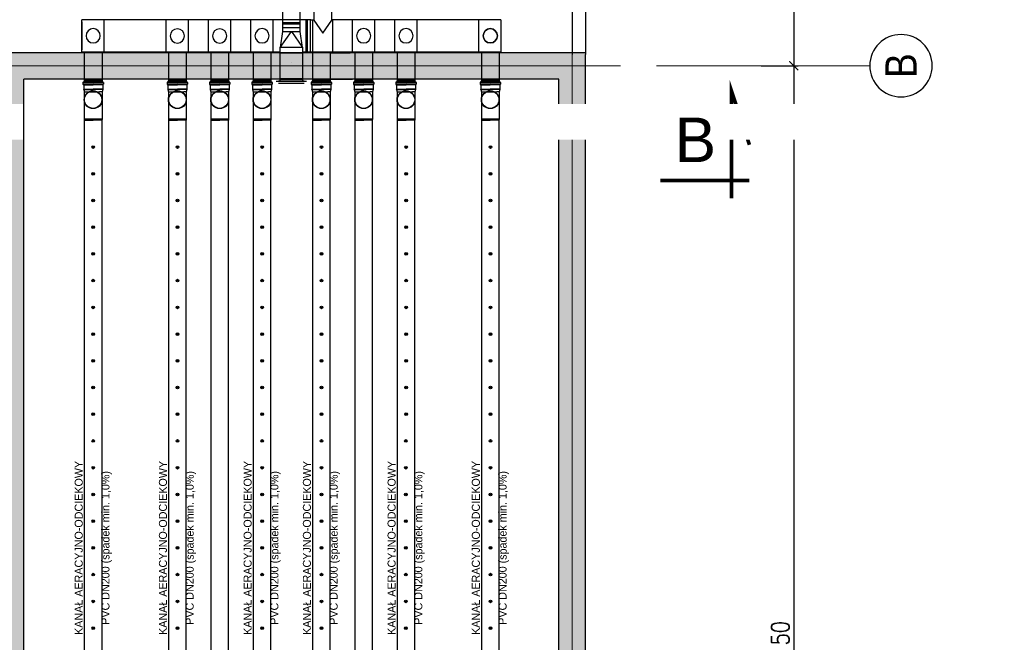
# Model space of a CAD drawing. Header units: millimetres. Extents: x -374129 to 1163271, y -112652 to 695637.
# Tile 146 of 256: x 64123 to 75168, y -40313 to -33324. Entities that reach past the tile are written whole.
import ezdxf
from ezdxf import colors
from ezdxf.entities.mleader import LeaderData, LeaderLine
from ezdxf.enums import TextEntityAlignment as Align
from ezdxf.math import Vec2, Vec3

# ---------------------------------------------------------------- set-up
doc = ezdxf.new("R2010")
doc.units = ezdxf.units.MM
doc.header["$PDMODE"] = 4
doc.linetypes.add('ACAD_ISO04W100', pattern=[30, 24, -3, 0, -3])
for name, color, linetype in [('KRT_fund', 3, 'Continuous'), ('KRT_kreskowanie', 252, 'Continuous'), ('KRT_opisy', 146, 'Continuous'), ('KRT_osie_budopis', 1, 'Continuous'), ('KRT_sciany', 2, 'Continuous'), ('KRT_technologia', 30, 'Continuous'), ('KRT_wymiary_100', 4, 'Continuous')]:
    doc.layers.add(name, color=color, linetype=linetype)
doc.layers.add('KRT_osie', color=55, linetype='ACAD_ISO04W100', lineweight=18)
doc.styles.add('biuro 1', font='arial.ttf')
doc.styles.add('opis_W', font='arial.ttf')
doc.styles.add('WYMIAR', font='romans.shx', dxfattribs={"width": 0.8})
doc.dimstyles.new('KRT_1-100', dxfattribs={"dimscale": 100, "dimtxt": 2, "dimasz": 1, "dimexe": 0.5, "dimexo": 0, "dimgap": 0.5, "dimtad": 1, "dimdec": 1, "dimrnd": 0.1, "dimzin": 9, "dimdsep": 46, "dimtxsty": 'WYMIAR', "dimblk": 'ARCHTICK', "dimcen": 0.09, "dimdle": 0.5, "dimclrd": 1, "dimclre": 252, "dimclrt": 256, "dimadec": 0, "dimazin": 0, "dimtfac": 1, "dimtdec": 1, "dimtmove": 0, "dimatfit": 3, "dimfxl": 1, "dimtolj": 1, "dimtzin": 0, "dimarcsym": 0})

# ---------------------------------------------------------------- blocks, each defined once
blk = doc.blocks.new('opis_osi')
at = {"linetype": 'Continuous'}
for start, end in [(90, 180), (0, 90), (180, 270), (270, 0)]:
    blk.add_arc((0, -37.5), 35, start, end, dxfattribs=at)
at = {"color": 0, "linetype": 'Continuous', "style": 'biuro 1', "width": 0.85}
blk.add_attdef('AA', text='', height=35, dxfattribs=at).set_placement((0.1, -37.5), align=Align.MIDDLE_CENTER)
blk = doc.blocks.new('_ArchTick')
at = {"color": 0, "linetype": 'ByBlock', "const_width": 0.15}
blk.add_lwpolyline([(-0.5, -0.5), (0.5, 0.5)], dxfattribs=at)
blk = doc.blocks.new('*D1052')
at = {"layer": 'Defpoints', "color": 0}
for p in [(72498, -30691), (72439, -33841), (72806, -33841)]:
    blk.add_point(p, dxfattribs=at)
at = {"layer": 'KRT_wymiary_100', "color": 252, "lineweight": -2}
for p, q in [((72498, -30691), (72856, -30691)), ((72439, -33841), (72856, -33841))]:
    blk.add_line(p, q, dxfattribs=at)
at = {"layer": 'KRT_wymiary_100', "color": 1, "lineweight": -2}
blk.add_line((72806, -30641), (72806, -33891), dxfattribs=at)
at = {"layer": 'KRT_wymiary_100', "color": 1, "lineweight": -2, "xscale": 100, "yscale": 100, "zscale": 100}
for p, rotation in [((72806, -30691), 90), ((72806, -33841), 270)]:
    blk.add_blockref('_ArchTick', p, dxfattribs=dict(at, rotation=rotation))
at = {"layer": 'KRT_wymiary_100', "insert": (72656, -32253), "char_height": 200, "attachment_point": 5, "rotation": 90, "style": 'WYMIAR'}
blk.add_mtext('\\A1;3150', dxfattribs=at)
blk = doc.blocks.new('*D1053')
at = {"layer": 'Defpoints', "color": 0}
for p in [(72439, -33841), (72341, -46991), (72806, -46991)]:
    blk.add_point(p, dxfattribs=at)
at = {"layer": 'KRT_wymiary_100', "color": 1, "lineweight": -2}
blk.add_line((72806, -33791), (72806, -47041), dxfattribs=at)
at = {"layer": 'KRT_wymiary_100', "color": 252, "lineweight": -2}
for p, q in [((72439, -33841), (72856, -33841)), ((72341, -46991), (72856, -46991))]:
    blk.add_line(p, q, dxfattribs=at)
at = {"layer": 'KRT_wymiary_100', "color": 1, "lineweight": -2, "xscale": 100, "yscale": 100, "zscale": 100}
for p, rotation in [((72806, -33841), 90), ((72806, -46991), 270)]:
    blk.add_blockref('_ArchTick', p, dxfattribs=dict(at, rotation=rotation))
at = {"layer": 'KRT_wymiary_100', "insert": (72656, -40416), "char_height": 200, "attachment_point": 5, "rotation": 90, "style": 'WYMIAR'}
blk.add_mtext('\\A1;13150', dxfattribs=at)
blk = doc.blocks.new('przek')
at = {"const_width": 0.4}
for points in [[(-2, 4), (0, 10), (0, -2)], [(8, 0), (-2, 0)]]:
    blk.add_lwpolyline(points, dxfattribs=at)
at = {"style": 'opis_W'}
blk.add_attdef('A', text='', height=5, dxfattribs=at).set_placement((4.06, 4.56), align=Align.MIDDLE)
blk = doc.blocks.new('IS_KAO_trójnik_200_góra')
at = {"layer": 'KRT_technologia', "linetype": 'Continuous', "transparency": 33554687}
for p, q in [((34869.7, 13524.6), (34868.6, 13524.3)), ((34868.6, 13524.3), (34868.6, 13514.6)), ((34897.3, 13524.6), (34869.7, 13524.6)), ((34869.7, 13504.6), (34869.7, 13524.6)), ((34900.6, 13524.6), (34897.3, 13524.6)), ((34903, 13525.2), (34900.6, 13524.6)), ((34900.6, 13524.6), (34900.6, 13507.4)), ((34903, 13525.2), (34901.4, 13524.8)), ((34903, 13525.1), (34903, 13514.6)), ((34903.1, 13525.3), (34903.1, 13525.5)), ((34903.1, 13525.3), (34903.1, 13514.6)), ((34903.3, 13525.5), (34903.2, 13525.5)), ((34903.3, 13525.3), (34903.3, 13514.6)), ((34903.4, 13525.3), (34903.4, 13525.5)), ((34903.4, 13525.1), (34903.4, 13514.6)), ((34908.3, 13525.2), (34903.5, 13525.2)), ((34908.3, 13525.2), (34908.3, 13514.6)), ((34908.5, 13525.2), (34908.5, 13514.6)), ((34908.8, 13525.7), (34908.8, 13514.6)), ((34910.9, 13526.1), (34909.2, 13526.1)), ((34909.2, 13526.1), (34909.2, 13514.6)), ((34910.9, 13526.1), (34910.9, 13514.6)), ((34911.3, 13525.7), (34911.3, 13514.6)), ((34911.4, 13525.6), (34911.4, 13525.5)), ((34911.5, 13525.1), (34911.5, 13514.6)), ((34912.1, 13525.1), (34911.8, 13525.1)), ((34911.8, 13525.1), (34911.8, 13514.6)), ((34912.1, 13525.1), (34912.1, 13514.6)), ((34912.2, 13514.6), (34912.2, 13525.1)), ((34868.6, 13504.9), (34868.6, 13514.6)), ((34903, 13504.1), (34903, 13514.6)), ((34903.1, 13503.8), (34903.1, 13514.6)), ((34903.3, 13503.8), (34903.3, 13514.6)), ((34903.4, 13504.1), (34903.4, 13514.6)), ((34908.3, 13503.9), (34908.3, 13514.6)), ((34908.5, 13504), (34908.5, 13514.6)), ((34908.8, 13503.4), (34908.8, 13514.6)), ((34909.2, 13503.1), (34909.2, 13514.6)), ((34910.9, 13503.1), (34910.9, 13514.6)), ((34911.3, 13503.4), (34911.3, 13514.6)), ((34911.5, 13504.1), (34911.5, 13514.6)), ((34911.8, 13504), (34911.8, 13514.6)), ((34912.1, 13504.1), (34912.1, 13514.6)), ((34912.2, 13514.6), (34912.2, 13504.1)), ((34869.7, 13504.6), (34868.6, 13504.9)), ((34897.3, 13504.6), (34869.7, 13504.6)), ((34900.6, 13504.6), (34897.3, 13504.6)), ((34900.6, 13504.6), (34900.6, 13507.4)), ((34903, 13503.9), (34900.6, 13504.6)), ((34903.1, 13503.9), (34903.1, 13503.7)), ((34903.3, 13503.7), (34903.2, 13503.7)), ((34903.4, 13503.9), (34903.4, 13503.7)), ((34908.3, 13503.9), (34903.5, 13503.9)), ((34910.9, 13503.1), (34909.2, 13503.1)), ((34911.4, 13503.6), (34911.4, 13503.7)), ((34912.1, 13504), (34911.8, 13504))]:
    blk.add_line(p, q, dxfattribs=at)
at = {"layer": 'KRT_technologia'}
for radius in [10, 9.7]:
    blk.add_circle((34891.7, 13514.6), radius, dxfattribs=at)
at = {"layer": 'KRT_technologia', "linetype": 'Continuous', "transparency": 33554687}
for centre, radius, start, end in [((34903, 13525.3), 0.0727, 285, 345), ((34903.2, 13525.4), 0.0727, 90, 165), ((34903.3, 13525.4), 0.0727, 15, 90), ((34903.5, 13525.3), 0.0727, 195, 270), ((34908.3, 13525.6), 0.364, 270, 354.2608), ((34909.2, 13525.5), 0.545, 90, 174.2608), ((34910.9, 13525.5), 0.545, 5, 90), ((34911.8, 13525.5), 0.364, 185, 270), ((34912.1, 13525.1), 0.0727, 0, 90), ((34903, 13503.9), 0.0727, 15, 75), ((34903.2, 13503.7), 0.0727, 195, 270), ((34903.3, 13503.7), 0.0727, 270, 345), ((34903.5, 13503.9), 0.0727, 90, 165), ((34908.3, 13503.6), 0.364, 5.7392, 90), ((34909.2, 13503.7), 0.545, 185.7392, 270), ((34910.9, 13503.7), 0.545, 270, 355), ((34911.8, 13503.7), 0.364, 90, 175), ((34912.1, 13504.1), 0.0727, 270, 0)]:
    blk.add_arc(centre, radius, start, end, dxfattribs=at)
blk = doc.blocks.new('sys napowietrzania')
at = {"layer": 'KRT_technologia', "linetype": 'ByBlock', "lineweight": -2, "extrusion": (2.51524e-20, -1.22465e-16, -1)}
for p, q in [((68089.87, -1033.02, 904.27), (68089.93, -1368.02, 904.27)), ((68289.93, -1367.98, 904.27), (68289.87, -1032.98, 904.27)), ((68064.98, -1578.03, 904.27), (68064.97, -1548.03, 904.27)), ((68314.97, -1547.98, 904.27), (68314.98, -1577.98, 904.27))]:
    blk.add_line(p, q, dxfattribs=at)
at = {"layer": 'KRT_technologia', "linetype": 'ByBlock', "lineweight": -2}
for p, q in [((68442.4, -1066.83, -2050), (68442.4, -1241.83, -2050)), ((68642.4, -1241.83, -2050), (68642.4, -1066.83, -2050)), ((68409.9, -1239.33, -2050), (68442.4, -1239.33, -2050)), ((70541.59, -1239.33, -2314.86), (68642.4, -1239.33, -2050)), ((65841.59, -1598.03, -2466.52), (68066.68, -1598.03, -2520.09)), ((68316.67, -1598.03, -2526.11), (70543.29, -1598.03, -2579.71)), ((65866.67, -1916.73, -3659.98), (66066.67, -1916.73, -3659.98)), ((66811.67, -1916.73, -3659.98), (67011.67, -1916.73, -3659.98)), ((67286.67, -1916.73, -3659.98), (67486.67, -1916.73, -3659.98)), ((67761.67, -1916.73, -3659.98), (67961.67, -1916.73, -3659.98)), ((68426.67, -1916.73, -3659.98), (68626.67, -1916.73, -3659.98)), ((68901.67, -1916.73, -3659.98), (69101.67, -1916.73, -3659.98)), ((69376.67, -1916.73, -3659.98), (69576.67, -1916.73, -3659.98)), ((70321.67, -1916.73, -3659.98), (70521.67, -1916.73, -3659.98))]:
    blk.add_line(p, q, dxfattribs=at)
at = {"layer": 'KRT_technologia', "linetype": 'ByBlock', "lineweight": -2, "extrusion": (-3.06162e-16, -1, 1.04899e-15)}
for p, q in [((68064.9, -1239.33, -2050), (65839.9, -1239.33, -2050)), ((68409.9, -1239.33, -2050), (68064.9, -1239.33, -2050))]:
    blk.add_line(p, q, dxfattribs=at)
at = {"layer": 'KRT_technologia', "linetype": 'Continuous', "lineweight": -2, "extrusion": (3.06162e-16, -1, 1.04899e-15)}
for p, q in [((65839.9, -1598.03, -2050), (65839.9, -1239.33, -2050)), ((66784.6, -1598.03, -1853.61), (66784.6, -1241.06, -1853.61)), ((67259.6, -1598.03, -2314.86), (67259.6, -1241.06, -2314.86)), ((67734.9, -1598.03, -1588.75), (67734.9, -1239.33, -1588.75)), ((68874.9, -1598.03, -2050), (68874.9, -1239.33, -2050)), ((69349.9, -1598.03, -2050), (69349.9, -1239.33, -2050)), ((70294.9, -1598.03, -2050), (70294.9, -1239.33, -2050))]:
    blk.add_line(p, q, dxfattribs=at)
at = {"layer": 'KRT_technologia', "linetype": 'ByBlock', "lineweight": -2, "extrusion": (-1.22465e-16, -2.46519e-32, -1)}
for p, q in [((65839.9, -1260.11, -2050), (65839.9, -1574.33, -2314.86)), ((68399.43, -1239.33, -2050), (68399.43, -1598.03, -147.85))]:
    blk.add_line(p, q, dxfattribs=at)
at = {"layer": 'KRT_technologia', "linetype": 'ByBlock', "lineweight": -2, "extrusion": (1.22465e-16, -2.46519e-32, -1)}
for p, q in [((66086.59, -1239.33, -2314.86), (66086.59, -1598.03, -2314.86)), ((67031.29, -1241.06, -2118.46), (67031.29, -1598.03, -2118.46)), ((67506.29, -1241.06, -2579.71), (67506.29, -1598.03, -2579.71)), ((67981.59, -1239.33, -1853.61), (67981.59, -1598.03, -1853.61)), ((69121.59, -1239.33, -2314.86), (69121.59, -1598.03, -2314.86)), ((69596.59, -1239.33, -2314.86), (69596.59, -1598.03, -2314.86)), ((70541.59, -1239.33, -2314.86), (70541.59, -1598.03, -2314.86))]:
    blk.add_line(p, q, dxfattribs=at)
at = {"layer": 'KRT_technologia', "linetype": 'Continuous', "lineweight": -3}
for p, q in [((68289.91, -1272.98, 904.27), (68089.91, -1273.02, 904.27)), ((68289.92, -1287.98, 904.27), (68089.92, -1288.02, 904.27)), ((68354.9, -1598.03, -401.07), (68354.9, -1239.33, -2050)), ((68369.9, -1598.03, -315.78), (68369.9, -1239.33, -2050)), ((68442.4, -1241.83, -2050), (68542.4, -1387.83, -2050)), ((68542.4, -1387.83, -2050), (68642.4, -1241.83, -2050)), ((65866.67, -1929.23, -3659.98), (66066.67, -1929.23, -3659.98))]:
    blk.add_line(p, q, dxfattribs=at)
at = {"layer": 'KRT_technologia', "linetype": 'Continuous', "lineweight": -2, "extrusion": (-1.22465e-16, -2.46519e-32, -1)}
blk.add_line((68429.43, -1598.03, 2096.01), (68429.43, -1239.33, -2050), dxfattribs=at)
at = {"layer": 'KRT_technologia', "linetype": 'Continuous', "lineweight": -2, "extrusion": (1.22465e-16, -2.46519e-32, -1)}
blk.add_line((68655.36, -1598.03, 2096.01), (68655.36, -1239.33, -2050), dxfattribs=at)
at = {"layer": 'KRT_technologia', "linetype": 'Continuous', "lineweight": -3, "extrusion": (2.51524e-20, -1.22465e-16, -1)}
for p, q in [((68064.97, -1548.03, 904.27), (68189.93, -1368, 904.27)), ((68089.93, -1368.02, 904.27), (68064.97, -1548.03, 904.27)), ((68089.93, -1368.02, 904.27), (68289.93, -1367.98, 904.27)), ((68189.93, -1368, 904.27), (68314.97, -1547.98, 904.27)), ((68314.97, -1547.98, 904.27), (68289.93, -1367.98, 904.27)), ((68314.97, -1547.98, 904.27), (68064.97, -1548.03, 904.27)), ((68314.97, -1547.98, 904.27), (68064.97, -1548.03, 904.27))]:
    blk.add_line(p, q, dxfattribs=at)
at = {"layer": 'KRT_technologia', "linetype": 'Continuous', "lineweight": -2, "extrusion": (2.51524e-20, -1.22465e-16, -1)}
blk.add_line((68289.93, -1327.98, 904.27), (68089.93, -1328.02, 904.27), dxfattribs=at)
at = {"layer": 'KRT_technologia'}
for p, q in [((65866.59, -1598.03, -4078.15), (65866.68, -1929.23, -5067.28)), ((66066.59, -1598.03, -4078.15), (66066.59, -1929.23, -5005.1)), ((66811.59, -1598.03, -4078.15), (66811.68, -1929.23, -5067.28)), ((67011.59, -1598.03, -4078.15), (67011.59, -1929.23, -5005.1)), ((67286.59, -1598.03, -4078.15), (67286.68, -1929.23, -5067.28)), ((67486.59, -1598.03, -4078.15), (67486.59, -1929.23, -5005.1)), ((67761.59, -1598.03, -4078.15), (67761.67, -1929.23, -5007.4)), ((67961.59, -1598.03, -4078.15), (67961.59, -1929.23, -5005.1)), ((68426.59, -1598.03, -4078.15), (68426.67, -1928.41, -5005.1)), ((68626.67, -1598.03, -4078.15), (68626.67, -1929.23, -5005.1)), ((68901.59, -1598.03, -4078.15), (68901.68, -1929.23, -5067.28)), ((69101.59, -1598.03, -4078.15), (69101.59, -1929.23, -5005.1)), ((69376.59, -1598.03, -4078.15), (69376.68, -1929.23, -5067.28)), ((69576.59, -1598.03, -4078.15), (69576.59, -1929.23, -5005.1)), ((70321.59, -1598.03, -4078.15), (70321.68, -1929.23, -5067.28)), ((70521.59, -1598.03, -4078.15), (70521.59, -1929.23, -5005.1))]:
    blk.add_line(p, q, dxfattribs=at)
at = {"layer": 'KRT_technologia', "linetype": 'ByBlock', "lineweight": -2, "extrusion": (1, 1.20509e-08, -1.20509e-08)}
for p, q in [((68064.98, -1928.02, 904.27), (68064.98, -1578.02, 904.27)), ((68314.98, -1578.02, 904.27), (68314.98, -1928.02, 904.27))]:
    blk.add_line(p, q, dxfattribs=at)
at = {"layer": 'KRT_technologia', "linetype": 'Continuous', "lineweight": -3, "extrusion": (-1.20509e-08, -5.32907e-15, -1)}
blk.add_line((68064.98, -1608.02, 904.27), (68314.98, -1608.02, 904.27), dxfattribs=at)
at = {"layer": 'KRT_technologia', "linetype": 'Continuous', "lineweight": -3, "extrusion": (1, 1.20509e-08, -1.20509e-08)}
for p, q in [((68624.62, -1608.02, 374.55), (68849.62, -1608.02, 374.55)), ((68064.98, -1898.02, 904.27), (68314.98, -1898.02, 904.27))]:
    blk.add_line(p, q, dxfattribs=at)
at = {"layer": 'KRT_technologia', "linetype": 'Continuous', "lineweight": -2, "extrusion": (1, 1.20509e-08, -1.20509e-08)}
blk.add_line((68019.98, -1928.02, 904.27), (68359.98, -1928.02, 904.27), dxfattribs=at)
at = {"layer": 'KRT_technologia', "linetype": 'ByBlock', "lineweight": -2, "extrusion": (-5.47382e-48, -1, 6.12323e-17)}
for p, q in [((68334.98, -1928.04, 904.27), (68044.98, -1928.04, 904.27)), ((68314.98, -1908.04, 904.27), (68064.98, -1908.04, 904.27)), ((68874.62, -1908.04, 374.55), (68624.62, -1908.04, 374.55))]:
    blk.add_line(p, q, dxfattribs=at)
at = {"layer": 'KRT_technologia', "linetype": 'Continuous', "lineweight": -3, "extrusion": (-5.47382e-48, -1, 6.12323e-17)}
blk.add_line((68044.98, -1948.04, 904.27), (68334.98, -1948.04, 904.27), dxfattribs=at)
at = {"layer": 'KRT_technologia', "linetype": 'Continuous', "transparency": 33554687, "elevation": -3659.98}
for points in [[(66066.67, -12490.08), (66066.67, -10587.78), (66066.67, -2354.28), (65866.67, -2354.28), (65866.67, -10587.78), (65866.67, -12490.08), (65966.67, -12490.08), (66066.67, -12490.08), (66063.5, -12500.45), (65966.67, -12500.45), (65869.84, -12500.45), (65866.67, -12490.08)], [(67011.67, -12490.08), (67011.67, -10587.78), (67011.67, -2354.28), (66811.67, -2354.28), (66811.67, -10587.78), (66811.67, -12490.08), (66911.67, -12490.08), (67011.67, -12490.08), (67008.5, -12500.45), (66911.67, -12500.45), (66814.84, -12500.45), (66811.67, -12490.08)], [(67486.67, -12490.08), (67486.67, -10587.78), (67486.67, -2354.28), (67286.67, -2354.28), (67286.67, -10587.78), (67286.67, -12490.08), (67386.67, -12490.08), (67486.67, -12490.08), (67483.5, -12500.45), (67386.67, -12500.45), (67289.84, -12500.45), (67286.67, -12490.08)], [(67961.67, -12490.08), (67961.67, -10587.78), (67961.67, -2354.28), (67761.67, -2354.28), (67761.67, -10587.78), (67761.67, -12490.08), (67861.67, -12490.08), (67961.67, -12490.08), (67958.5, -12500.45), (67861.67, -12500.45), (67764.84, -12500.45), (67761.67, -12490.08)], [(68626.67, -12490.08), (68626.67, -10587.78), (68626.67, -2354.28), (68426.67, -2354.28), (68426.67, -10587.78), (68426.67, -12490.08), (68526.67, -12490.08), (68626.67, -12490.08), (68623.5, -12500.45), (68526.67, -12500.45), (68429.84, -12500.45), (68426.67, -12490.08)], [(69101.67, -12490.08), (69101.67, -10587.78), (69101.67, -2354.28), (68901.67, -2354.28), (68901.67, -10587.78), (68901.67, -12490.08), (69001.67, -12490.08), (69101.67, -12490.08), (69098.5, -12500.45), (69001.67, -12500.45), (68904.84, -12500.45), (68901.67, -12490.08)], [(69576.67, -12490.08), (69576.67, -10587.78), (69576.67, -2354.28), (69376.67, -2354.28), (69376.67, -10587.78), (69376.67, -12490.08), (69476.67, -12490.08), (69576.67, -12490.08), (69573.5, -12500.45), (69476.67, -12500.45), (69379.84, -12500.45), (69376.67, -12490.08)], [(70521.67, -12490.08), (70521.67, -10587.78), (70521.67, -2354.28), (70321.67, -2354.28), (70321.67, -10587.78), (70321.67, -12490.08), (70421.67, -12490.08), (70521.67, -12490.08), (70518.5, -12500.45), (70421.67, -12500.45), (70324.84, -12500.45), (70321.67, -12490.08)]]:
    blk.add_lwpolyline(points, dxfattribs=at)
at = {"layer": 'KRT_technologia', "color": 0, "linetype": 'ByBlock', "lineweight": -2}
blk.add_circle((68189.98, -1716.46, -3395.12), 0.05, dxfattribs=at)
at = {"layer": 'KRT_technologia'}
for centre, radius in [((65968.01, -2665.41, -3659.98), 15), ((66913.01, -2665.41, -3659.98), 15), ((67863.01, -2665.41, -3659.98), 15), ((68528.01, -2665.41, -3659.98), 15), ((69478.01, -2665.41, -3659.98), 15), ((70423.01, -2665.41, -3659.98), 15), ((65968.01, -2665.41, -3659.98), 7), ((65968.01, -2665.41, -3659.98), 1.5), ((66913.01, -2665.41, -3659.98), 7), ((66913.01, -2665.41, -3659.98), 1.5), ((67863.01, -2665.41, -3659.98), 7), ((67863.01, -2665.41, -3659.98), 1.5), ((68528.01, -2665.41, -3659.98), 7), ((68528.01, -2665.41, -3659.98), 1.5), ((69478.01, -2665.41, -3659.98), 7), ((69478.01, -2665.41, -3659.98), 1.5), ((70423.01, -2665.41, -3659.98), 7), ((70423.01, -2665.41, -3659.98), 1.5), ((65968.01, -2965.41, -3659.98), 15), ((65968.01, -2965.41, -3659.98), 7), ((65968.01, -2965.41, -3659.98), 1.5), ((66913.01, -2965.41, -3659.98), 15), ((66913.01, -2965.41, -3659.98), 7), ((66913.01, -2965.41, -3659.98), 1.5), ((67863.01, -2965.41, -3659.98), 15), ((67863.01, -2965.41, -3659.98), 7), ((67863.01, -2965.41, -3659.98), 1.5), ((68528.01, -2965.41, -3659.98), 15), ((68528.01, -2965.41, -3659.98), 7), ((68528.01, -2965.41, -3659.98), 1.5), ((69478.01, -2965.41, -3659.98), 15), ((69478.01, -2965.41, -3659.98), 7), ((69478.01, -2965.41, -3659.98), 1.5), ((70423.01, -2965.41, -3659.98), 15), ((70423.01, -2965.41, -3659.98), 7), ((70423.01, -2965.41, -3659.98), 1.5), ((65968.01, -3265.41, -3659.98), 15), ((65968.01, -3265.41, -3659.98), 7), ((65968.01, -3265.41, -3659.98), 1.5), ((66913.01, -3265.41, -3659.98), 15), ((66913.01, -3265.41, -3659.98), 7), ((66913.01, -3265.41, -3659.98), 1.5), ((67863.01, -3265.41, -3659.98), 15), ((67863.01, -3265.41, -3659.98), 7), ((67863.01, -3265.41, -3659.98), 1.5), ((68528.01, -3265.41, -3659.98), 15), ((68528.01, -3265.41, -3659.98), 7), ((68528.01, -3265.41, -3659.98), 1.5), ((69478.01, -3265.41, -3659.98), 15), ((69478.01, -3265.41, -3659.98), 7), ((69478.01, -3265.41, -3659.98), 1.5), ((70423.01, -3265.41, -3659.98), 15), ((70423.01, -3265.41, -3659.98), 7), ((70423.01, -3265.41, -3659.98), 1.5), ((65968.01, -3565.41, -3659.98), 15), ((65968.01, -3565.41, -3659.98), 7), ((65968.01, -3565.41, -3659.98), 1.5), ((66913.01, -3565.41, -3659.98), 15), ((66913.01, -3565.41, -3659.98), 7), ((66913.01, -3565.41, -3659.98), 1.5), ((67863.01, -3565.41, -3659.98), 15), ((67863.01, -3565.41, -3659.98), 7), ((67863.01, -3565.41, -3659.98), 1.5), ((68528.01, -3565.41, -3659.98), 15), ((68528.01, -3565.41, -3659.98), 7), ((68528.01, -3565.41, -3659.98), 1.5), ((69478.01, -3565.41, -3659.98), 15), ((69478.01, -3565.41, -3659.98), 7), ((69478.01, -3565.41, -3659.98), 1.5), ((70423.01, -3565.41, -3659.98), 15), ((70423.01, -3565.41, -3659.98), 7), ((70423.01, -3565.41, -3659.98), 1.5), ((65968.01, -3865.41, -3659.98), 15), ((65968.01, -3865.41, -3659.98), 7), ((65968.01, -3865.41, -3659.98), 1.5), ((66913.01, -3865.41, -3659.98), 15), ((66913.01, -3865.41, -3659.98), 7), ((66913.01, -3865.41, -3659.98), 1.5), ((67863.01, -3865.41, -3659.98), 15), ((67863.01, -3865.41, -3659.98), 7), ((67863.01, -3865.41, -3659.98), 1.5), ((68528.01, -3865.41, -3659.98), 15), ((68528.01, -3865.41, -3659.98), 7), ((68528.01, -3865.41, -3659.98), 1.5), ((69478.01, -3865.41, -3659.98), 15), ((69478.01, -3865.41, -3659.98), 7), ((69478.01, -3865.41, -3659.98), 1.5), ((70423.01, -3865.41, -3659.98), 15), ((70423.01, -3865.41, -3659.98), 7), ((70423.01, -3865.41, -3659.98), 1.5), ((65968.01, -4165.41, -3659.98), 15), ((65968.01, -4165.41, -3659.98), 7), ((65968.01, -4165.41, -3659.98), 1.5), ((66913.01, -4165.41, -3659.98), 15), ((66913.01, -4165.41, -3659.98), 7), ((66913.01, -4165.41, -3659.98), 1.5), ((67863.01, -4165.41, -3659.98), 15), ((67863.01, -4165.41, -3659.98), 7), ((67863.01, -4165.41, -3659.98), 1.5), ((68528.01, -4165.41, -3659.98), 15), ((68528.01, -4165.41, -3659.98), 7), ((68528.01, -4165.41, -3659.98), 1.5), ((69478.01, -4165.41, -3659.98), 15), ((69478.01, -4165.41, -3659.98), 7), ((69478.01, -4165.41, -3659.98), 1.5), ((70423.01, -4165.41, -3659.98), 15), ((70423.01, -4165.41, -3659.98), 7), ((70423.01, -4165.41, -3659.98), 1.5), ((65968.01, -4465.41, -3659.98), 15), ((65968.01, -4465.41, -3659.98), 7), ((65968.01, -4465.41, -3659.98), 1.5), ((66913.01, -4465.41, -3659.98), 15), ((66913.01, -4465.41, -3659.98), 7), ((66913.01, -4465.41, -3659.98), 1.5), ((67863.01, -4465.41, -3659.98), 15), ((67863.01, -4465.41, -3659.98), 7), ((67863.01, -4465.41, -3659.98), 1.5), ((68528.01, -4465.41, -3659.98), 15), ((68528.01, -4465.41, -3659.98), 7), ((68528.01, -4465.41, -3659.98), 1.5), ((69478.01, -4465.41, -3659.98), 15), ((69478.01, -4465.41, -3659.98), 7), ((69478.01, -4465.41, -3659.98), 1.5), ((70423.01, -4465.41, -3659.98), 15), ((70423.01, -4465.41, -3659.98), 7), ((70423.01, -4465.41, -3659.98), 1.5), ((65968.01, -4765.41, -3659.98), 15), ((65968.01, -4765.41, -3659.98), 7), ((65968.01, -4765.41, -3659.98), 1.5), ((66913.01, -4765.41, -3659.98), 15), ((66913.01, -4765.41, -3659.98), 7), ((66913.01, -4765.41, -3659.98), 1.5), ((67863.01, -4765.41, -3659.98), 15), ((67863.01, -4765.41, -3659.98), 7), ((67863.01, -4765.41, -3659.98), 1.5), ((68528.01, -4765.41, -3659.98), 15), ((68528.01, -4765.41, -3659.98), 7), ((68528.01, -4765.41, -3659.98), 1.5), ((69478.01, -4765.41, -3659.98), 15), ((69478.01, -4765.41, -3659.98), 7), ((69478.01, -4765.41, -3659.98), 1.5), ((70423.01, -4765.41, -3659.98), 15), ((70423.01, -4765.41, -3659.98), 7), ((70423.01, -4765.41, -3659.98), 1.5), ((65968.01, -5065.41, -3659.98), 15), ((65968.01, -5065.41, -3659.98), 7), ((65968.01, -5065.41, -3659.98), 1.5), ((66913.01, -5065.41, -3659.98), 15), ((66913.01, -5065.41, -3659.98), 7), ((66913.01, -5065.41, -3659.98), 1.5), ((67863.01, -5065.41, -3659.98), 15), ((67863.01, -5065.41, -3659.98), 7), ((67863.01, -5065.41, -3659.98), 1.5), ((68528.01, -5065.41, -3659.98), 15), ((68528.01, -5065.41, -3659.98), 7), ((68528.01, -5065.41, -3659.98), 1.5), ((69478.01, -5065.41, -3659.98), 15), ((69478.01, -5065.41, -3659.98), 7), ((69478.01, -5065.41, -3659.98), 1.5), ((70423.01, -5065.41, -3659.98), 15), ((70423.01, -5065.41, -3659.98), 7), ((70423.01, -5065.41, -3659.98), 1.5), ((65968.01, -5365.41, -3659.98), 15), ((65968.01, -5365.41, -3659.98), 7), ((65968.01, -5365.41, -3659.98), 1.5), ((66913.01, -5365.41, -3659.98), 15), ((66913.01, -5365.41, -3659.98), 7), ((66913.01, -5365.41, -3659.98), 1.5), ((67863.01, -5365.41, -3659.98), 15), ((67863.01, -5365.41, -3659.98), 7), ((67863.01, -5365.41, -3659.98), 1.5), ((68528.01, -5365.41, -3659.98), 15), ((68528.01, -5365.41, -3659.98), 7), ((68528.01, -5365.41, -3659.98), 1.5), ((69478.01, -5365.41, -3659.98), 15), ((69478.01, -5365.41, -3659.98), 7), ((69478.01, -5365.41, -3659.98), 1.5), ((70423.01, -5365.41, -3659.98), 15), ((70423.01, -5365.41, -3659.98), 7), ((70423.01, -5365.41, -3659.98), 1.5), ((65968.01, -5665.41, -3659.98), 15), ((65968.01, -5665.41, -3659.98), 7), ((65968.01, -5665.41, -3659.98), 1.5), ((66913.01, -5665.41, -3659.98), 15), ((66913.01, -5665.41, -3659.98), 7), ((66913.01, -5665.41, -3659.98), 1.5), ((67863.01, -5665.41, -3659.98), 15), ((67863.01, -5665.41, -3659.98), 7), ((67863.01, -5665.41, -3659.98), 1.5), ((68528.01, -5665.41, -3659.98), 15), ((68528.01, -5665.41, -3659.98), 7), ((68528.01, -5665.41, -3659.98), 1.5), ((69478.01, -5665.41, -3659.98), 15), ((69478.01, -5665.41, -3659.98), 7), ((69478.01, -5665.41, -3659.98), 1.5), ((70423.01, -5665.41, -3659.98), 15), ((70423.01, -5665.41, -3659.98), 7), ((70423.01, -5665.41, -3659.98), 1.5), ((65968.17, -5965.41, -3659.98), 15), ((65968.17, -5965.41, -3659.98), 7), ((65968.17, -5965.41, -3659.98), 1.5), ((66913.17, -5965.41, -3659.98), 15), ((66913.17, -5965.41, -3659.98), 7), ((66913.17, -5965.41, -3659.98), 1.5), ((67863.17, -5965.41, -3659.98), 15), ((67863.17, -5965.41, -3659.98), 7), ((67863.17, -5965.41, -3659.98), 1.5), ((68528.17, -5965.41, -3659.98), 15), ((68528.17, -5965.41, -3659.98), 7), ((68528.17, -5965.41, -3659.98), 1.5), ((69473.17, -5965.41, -3659.98), 15), ((69473.17, -5965.41, -3659.98), 7), ((69473.17, -5965.41, -3659.98), 1.5), ((70423.01, -5965.41, -3659.98), 15), ((70423.01, -5965.41, -3659.98), 7), ((70423.01, -5965.41, -3659.98), 1.5), ((65968.17, -6265.41, -3659.98), 15), ((65968.17, -6265.41, -3659.98), 7), ((65968.17, -6265.41, -3659.98), 1.5), ((66913.17, -6265.41, -3659.98), 15), ((66913.17, -6265.41, -3659.98), 7), ((66913.17, -6265.41, -3659.98), 1.5), ((67863.17, -6265.41, -3659.98), 15), ((67863.17, -6265.41, -3659.98), 7), ((67863.17, -6265.41, -3659.98), 1.5), ((68528.17, -6265.41, -3659.98), 15), ((68528.17, -6265.41, -3659.98), 7), ((68528.17, -6265.41, -3659.98), 1.5), ((69473.17, -6265.41, -3659.98), 15), ((69473.17, -6265.41, -3659.98), 7), ((69473.17, -6265.41, -3659.98), 1.5), ((70423.01, -6265.41, -3659.98), 15), ((70423.01, -6265.41, -3659.98), 7), ((70423.01, -6265.41, -3659.98), 1.5), ((65968.17, -6565.41, -3659.98), 15), ((65968.17, -6565.41, -3659.98), 7), ((65968.17, -6565.41, -3659.98), 1.5), ((66913.17, -6565.41, -3659.98), 15), ((66913.17, -6565.41, -3659.98), 7), ((66913.17, -6565.41, -3659.98), 1.5), ((67863.17, -6565.41, -3659.98), 15), ((67863.17, -6565.41, -3659.98), 7), ((67863.17, -6565.41, -3659.98), 1.5), ((68528.17, -6565.41, -3659.98), 15), ((68528.17, -6565.41, -3659.98), 7), ((68528.17, -6565.41, -3659.98), 1.5), ((69473.17, -6565.41, -3659.98), 15), ((69473.17, -6565.41, -3659.98), 7), ((69473.17, -6565.41, -3659.98), 1.5), ((70423.01, -6565.41, -3659.98), 15), ((70423.01, -6565.41, -3659.98), 7), ((70423.01, -6565.41, -3659.98), 1.5), ((65968.17, -6865.41, -3659.98), 15), ((65968.17, -6865.41, -3659.98), 7), ((65968.17, -6865.41, -3659.98), 1.5), ((66913.17, -6865.41, -3659.98), 15), ((66913.17, -6865.41, -3659.98), 7), ((66913.17, -6865.41, -3659.98), 1.5), ((67863.17, -6865.41, -3659.98), 15), ((67863.17, -6865.41, -3659.98), 7), ((67863.17, -6865.41, -3659.98), 1.5), ((68528.17, -6865.41, -3659.98), 15), ((68528.17, -6865.41, -3659.98), 7), ((68528.17, -6865.41, -3659.98), 1.5), ((69473.17, -6865.41, -3659.98), 15), ((69473.17, -6865.41, -3659.98), 7), ((69473.17, -6865.41, -3659.98), 1.5), ((70423.01, -6865.41, -3659.98), 15), ((70423.01, -6865.41, -3659.98), 7), ((70423.01, -6865.41, -3659.98), 1.5), ((65968.17, -7165.41, -3659.98), 15), ((65968.17, -7165.41, -3659.98), 7), ((65968.17, -7165.41, -3659.98), 1.5), ((66913.17, -7165.41, -3659.98), 15), ((66913.17, -7165.41, -3659.98), 7), ((66913.17, -7165.41, -3659.98), 1.5), ((67863.17, -7165.41, -3659.98), 15), ((67863.17, -7165.41, -3659.98), 7), ((67863.17, -7165.41, -3659.98), 1.5), ((68528.17, -7165.41, -3659.98), 15), ((68528.17, -7165.41, -3659.98), 7), ((68528.17, -7165.41, -3659.98), 1.5), ((69473.17, -7165.41, -3659.98), 15), ((69473.17, -7165.41, -3659.98), 7), ((69473.17, -7165.41, -3659.98), 1.5), ((70423.01, -7165.41, -3659.98), 15), ((70423.01, -7165.41, -3659.98), 7), ((70423.01, -7165.41, -3659.98), 1.5), ((65968.17, -7465.41, -3659.98), 15), ((65968.17, -7465.41, -3659.98), 7), ((65968.17, -7465.41, -3659.98), 1.5), ((66913.17, -7465.41, -3659.98), 15), ((66913.17, -7465.41, -3659.98), 7), ((66913.17, -7465.41, -3659.98), 1.5), ((67863.17, -7465.41, -3659.98), 15), ((67863.17, -7465.41, -3659.98), 7), ((67863.17, -7465.41, -3659.98), 1.5), ((68528.17, -7465.41, -3659.98), 15), ((68528.17, -7465.41, -3659.98), 7), ((68528.17, -7465.41, -3659.98), 1.5), ((69473.17, -7465.41, -3659.98), 15), ((69473.17, -7465.41, -3659.98), 7), ((69473.17, -7465.41, -3659.98), 1.5), ((70423.01, -7465.41, -3659.98), 15), ((70423.01, -7465.41, -3659.98), 7), ((70423.01, -7465.41, -3659.98), 1.5), ((65968.17, -7765.41, -3659.98), 15), ((65968.17, -7765.41, -3659.98), 7), ((65968.17, -7765.41, -3659.98), 1.5), ((66913.17, -7765.41, -3659.98), 15), ((66913.17, -7765.41, -3659.98), 7), ((66913.17, -7765.41, -3659.98), 1.5), ((67863.17, -7765.41, -3659.98), 15), ((67863.17, -7765.41, -3659.98), 7), ((67863.17, -7765.41, -3659.98), 1.5), ((68528.17, -7765.41, -3659.98), 15), ((68528.17, -7765.41, -3659.98), 7), ((68528.17, -7765.41, -3659.98), 1.5), ((69473.17, -7765.41, -3659.98), 15), ((69473.17, -7765.41, -3659.98), 7), ((69473.17, -7765.41, -3659.98), 1.5), ((70423.01, -7765.41, -3659.98), 15), ((70423.01, -7765.41, -3659.98), 7), ((70423.01, -7765.41, -3659.98), 1.5), ((65968.17, -8065.41, -3659.98), 15), ((65968.17, -8065.41, -3659.98), 7), ((66913.17, -8065.41, -3659.98), 15), ((66913.17, -8065.41, -3659.98), 7), ((67863.17, -8065.41, -3659.98), 15), ((67863.17, -8065.41, -3659.98), 7), ((68528.17, -8065.41, -3659.98), 15), ((68528.17, -8065.41, -3659.98), 7), ((69473.17, -8065.41, -3659.98), 15), ((69473.17, -8065.41, -3659.98), 7), ((70423.01, -8065.41, -3659.98), 15), ((70423.01, -8065.41, -3659.98), 7), ((65968.17, -8065.41, -3659.98), 1.5), ((66913.17, -8065.41, -3659.98), 1.5), ((67863.17, -8065.41, -3659.98), 1.5), ((68528.17, -8065.41, -3659.98), 1.5), ((69473.17, -8065.41, -3659.98), 1.5), ((70423.01, -8065.41, -3659.98), 1.5)]:
    blk.add_circle(centre, radius, dxfattribs=at)
at = {"layer": 'KRT_technologia', "linetype": 'Continuous', "lineweight": -3}
for centre, major_axis in [((65966.59, -1416.96, -2314.86), (80, 0)), ((65966.59, -1416.96, -2314.86), (-80, 0)), ((66911.29, -1418.68, -2118.46), (80, 0)), ((66911.29, -1418.68, -2118.46), (-80, 0)), ((67386.29, -1418.68, -2579.71), (80, 0)), ((67386.29, -1418.68, -2579.71), (-80, 0)), ((67861.59, -1416.96, -1853.61), (80, 0)), ((67861.59, -1416.96, -1853.61), (-80, 0)), ((69001.59, -1416.96, -2314.86), (80, 0)), ((69001.59, -1416.96, -2314.86), (-80, 0)), ((69476.59, -1416.96, -2314.86), (80, 0)), ((69476.59, -1416.96, -2314.86), (-80, 0)), ((70421.59, -1416.96, -2997.36), (80, 0)), ((70421.59, -1416.96, -2314.86), (80, 0)), ((70421.59, -1416.96, -2997.36), (-80, 0)), ((70421.59, -1416.96, -2314.86), (-80, 0))]:
    blk.add_ellipse(centre, major_axis=major_axis, ratio=1, start_param=0, end_param=3.14159265, dxfattribs=at)
at = {"layer": 'KRT_technologia', "linetype": 'Continuous', "lineweight": -3, "extrusion": (-4.39993e-13, 1.46617e-13, -1)}
for major_axis in [(0, -80), (0, 80)]:
    blk.add_ellipse((70421.59, -1416.96, -3659.98), major_axis=major_axis, ratio=1, start_param=0, end_param=3.14159265, dxfattribs=at)
at = {"layer": 'KRT_technologia', "xscale": 10, "yscale": 10, "zscale": 10, "rotation": 90}
for p in [(201112.45, -351051.44, -3659.98), (202057.45, -351051.44, -3659.98), (202532.45, -351051.44, -3659.98), (203007.45, -351051.44, -3659.98), (203672.45, -351051.44, -3659.98), (204147.45, -351051.44, -3659.98), (204622.45, -351051.44, -3659.98), (205567.45, -351051.44, -3659.98)]:
    blk.add_blockref('IS_KAO_trójnik_200_góra', p, dxfattribs=at)

msp = doc.modelspace()

# ---------------------------------------------------------------- linework, layer by layer
at = {"layer": 'KRT_fund', "color": 2}
for p, q in [((70320, -30990.64), (70320, -33715.64)), ((70470, -30990.64), (70470, -33715.64))]:
    msp.add_line(p, q, dxfattribs=at)
at = {"layer": 'KRT_osie', "ltscale": 0.5}
msp.add_line((-5554.82, -33840.64), (73659.31, -33840.64), dxfattribs=at)
at = {"layer": 'KRT_sciany'}
for p, q in [((57570, -33690.64), (70470, -33690.64)), ((70170, -33990.64), (64170, -33990.64))]:
    msp.add_line(p, q, dxfattribs=at)

# ---------------------------------------------------------------- block references
at = {"layer": 'KRT_opisy'}
ref = msp.add_blockref('przek', (72108.49, -35128.05), dxfattribs=dict(at, xscale=-100, yscale=100, zscale=50))
ref.add_attrib('A', 'B', dxfattribs={"layer": '0', "height": 500, "style": 'opis_W'}).set_placement((71702.34, -34672.53), align=Align.MIDDLE)
at = {"layer": 'KRT_osie_budopis', "color": 3, "xscale": 10, "yscale": 10, "zscale": 10, "rotation": 90.00000000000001}
msp.add_blockref('opis_osi', (73634.31, -33840.64), dxfattribs=at).add_auto_attribs({'AA': 'B'})

# ---------------------------------------------------------------- texts
at = {"layer": 'KRT_opisy', "color": 54, "char_height": 90, "attachment_point": 5, "rotation": 90}
for insert in [(64948.19, -39253.07, -196.61), (65893.19, -39253.07, -196.61), (66843.19, -39253.07, -196.61), (67508.19, -39253.07, -196.61), (68458.19, -39253.07, 196.76), (69403.19, -39253.07, 196.76)]:
    msp.add_mtext('KANAŁ AERACYJNO-ODCIEKOWY\\P\\PPVC DN200 (spadek min. 1,0%)', dxfattribs=dict(at, insert=insert))

# ---------------------------------------------------------------- dimensions: what is measured, and where the dimension line sits
at = {"layer": 'KRT_wymiary_100', "color": 0}
dim = msp.add_linear_dim(base=(72806.01, -33840.64), p1=(72497.72, -30690.64), p2=(72439.09, -33840.64), angle=90, dimstyle='KRT_1-100', dxfattribs=at)
dim.commit()
dim.dimension.update_dxf_attribs({"geometry": '*D1052', "text_midpoint": (72806.01, -32253.14), "dimtype": 160})

# ---------------------------------------------------------------- leaders
at = {"layer": 'KRT_opisy', "color": 1}
ml = msp.add_multileader_mtext('Standard', dxfattribs=at)
ml.set_content('\\C54;PODŁOGA TECHNICZNA Z KRAT TWORZYWOWYCH', style='WYMIAR')
ml.set_leader_properties()
ml.build(insert=Vec2(0, 0))
ml.multileader.update_dxf_attribs({"text_right_attachment_type": 6, "dogleg_length": 0.36, "arrow_head_size": 200, "scale": 100})
ctx = ml.context
ctx.base_point, ctx.scale, ctx.char_height, ctx.arrow_head_size, ctx.landing_gap_size, ctx.plane_origin = Vec3(-8902.3, -37930.41), 100, 200, 200, 9, Vec3(-43376.14, -121919.11)
ctx.right_attachment = 6
notes = []
notes.append((ctx, [(0, (1, 1, 0), (-8938.3, -37930.41), (1, 0), 36, [(1, [(-9717.75, -37260.04)], 0, [])])]))
ctx.mtext.insert, ctx.mtext.width, ctx.mtext.defined_height, ctx.mtext.flow_direction = Vec3(-8893.3, -37830.41), 3424.9477, 1400.46, 5
ctx.mtext.has_bg_fill, ctx.mtext.bg_color, ctx.mtext.bg_scale_factor, ctx.mtext.bg_transparency, ctx.mtext.use_window_bg_color = 1, -1027028792, 1.5, 0, 1
for ctx, leaders in notes:
    for number, flags, end, landing, length, lines in leaders:
        leader = LeaderData()
        leader.index, (leader.has_last_leader_line, leader.has_dogleg_vector, leader.attachment_direction) = number, flags
        leader.last_leader_point, leader.dogleg_vector, leader.dogleg_length = Vec3(end), Vec3(landing), length
        for number, points, colour, breaks in lines:
            line = LeaderLine()
            line.index, line.vertices, line.color, line.breaks = number, Vec3.list(points), colors.encode_raw_color(colour), breaks
            leader.lines.append(line)
        ctx.leaders.append(leader)

# ---------------------------------------------------------------- next in the draw order: hatches: boundary and pattern name
at = {"layer": 'KRT_kreskowanie'}
h = msp.add_hatch(dxfattribs=at)
h.set_pattern_fill('ANSI33', color=256, scale=20, style=0)
h.set_pattern_definition([(45, (-1e-05, 3009.36), (-89.80256, 89.80256), []), (45, (89.8, 3009.36), (-89.80256, 89.80256), [63.5, -31.75])])
h.paths.add_polyline_path([(38290, -33690.64), (19090, -33690.64), (19090, -46990.64), (19390, -46990.64), (19390, -33990.64), (25390, -33990.64), (25390, -46990.64), (25690, -46990.64), (25690, -33990.64), (31690, -33990.64), (31690, -46990.64), (31990, -46990.64), (31990, -33990.64), (37990, -33990.64), (37990, -46990.64), (38290, -46990.64)])
h.paths.add_polyline_path([(51230, -33990.64), (57230, -33990.64), (57230, -46990.64), (57530, -46990.64), (57530, -33690.64), (38330, -33690.64), (38330, -46990.64), (38630, -46990.64), (38630, -33990.64), (44630, -33990.64), (44630, -46990.64), (44930, -46990.64), (44930, -33990.64), (50930, -33990.64), (50930, -46990.64), (51230, -46990.64)])
h.paths.add_polyline_path([(70470, -33690.64), (57570, -33690.64), (57570, -46990.64), (57870, -46990.64), (57870, -33990.64), (63870, -33990.64), (63870, -46990.64), (64170, -46990.64), (64170, -33990.64), (70170, -33990.64), (70170, -46990.64), (70470, -46990.64)])

# ---------------------------------------------------------------- next in the draw order: linework, layer by layer
at = {"layer": 'KRT_osie', "ltscale": 0.5}
msp.add_line((70320, -27801.99), (70320, -48285.63), dxfattribs=at)
at = {"layer": 'KRT_sciany'}
for p, q in [((70470, -46990.64), (70470, -33715.64)), ((70170, -46990.64), (70170, -33990.64))]:
    msp.add_line(p, q, dxfattribs=at)

# ---------------------------------------------------------------- next in the draw order: dimensions: what is measured, and where the dimension line sits
at = {"layer": 'KRT_wymiary_100', "color": 0}
dim = msp.add_linear_dim(base=(72806.01, -46990.64), p1=(72439.09, -33840.64), p2=(72341.36, -46990.64), angle=90, dimstyle='KRT_1-100', dxfattribs=at)
dim.commit()
dim.dimension.update_dxf_attribs({"geometry": '*D1053', "text_midpoint": (72656.01, -40415.64)})

# ---------------------------------------------------------------- next in the draw order: leaders
at = {"layer": 'KRT_opisy', "color": 1}
ml = msp.add_multileader_mtext('Standard', dxfattribs=at)
ml.set_content('{\\C2;POZ.2.2a ŚCIANA ŻELBETOWA  GR.30cm}', color=1, style='WYMIAR')
ml.set_leader_properties()
ml.build(insert=Vec2(0, 0))
ml.multileader.update_dxf_attribs({"text_right_attachment_type": 6, "dogleg_length": 0.36, "arrow_head_size": 200, "scale": 100})
ctx = ml.context
ctx.base_point, ctx.scale, ctx.char_height, ctx.arrow_head_size, ctx.landing_gap_size, ctx.plane_origin = Vec3(33323.63, -34469.6), 100, 200, 200, 9, Vec3(5802.66, -112771.57)
ctx.right_attachment = 6
notes = []
notes.append((ctx, [(0, (1, 1, 0), (33287.63, -34469.6), (1, 0), 36, [(1, [(32911.06, -33990.64)], 0, [])])]))
ctx.mtext.insert, ctx.mtext.width, ctx.mtext.defined_height, ctx.mtext.flow_direction = Vec3(33332.63, -34369.6), 4990.5383, 1534.23, 5
ctx.mtext.has_bg_fill, ctx.mtext.bg_color, ctx.mtext.bg_scale_factor, ctx.mtext.bg_transparency, ctx.mtext.use_window_bg_color = 1, -1027028792, 1.5, 0, 1
for ctx, leaders in notes:
    for number, flags, end, landing, length, lines in leaders:
        leader = LeaderData()
        leader.index, (leader.has_last_leader_line, leader.has_dogleg_vector, leader.attachment_direction) = number, flags
        leader.last_leader_point, leader.dogleg_vector, leader.dogleg_length = Vec3(end), Vec3(landing), length
        for number, points, colour, breaks in lines:
            line = LeaderLine()
            line.index, line.vertices, line.color, line.breaks = number, Vec3.list(points), colors.encode_raw_color(colour), breaks
            leader.lines.append(line)
        ctx.leaders.append(leader)

# ---------------------------------------------------------------- next in the draw order: linework, layer by layer
at = {"layer": 'KRT_sciany'}
msp.add_line((64170, -46990.64), (64170, -33990.64), dxfattribs=at)

# ---------------------------------------------------------------- next in the draw order: block references
msp.add_blockref('sys napowietrzania', (-1019.98, -32087.66, 3070))

# ---------------------------------------------------------------- next in the draw order: leaders
at = {"layer": 'KRT_opisy', "color": 1}
ml = msp.add_multileader_mtext('Standard', dxfattribs=at)
ml.set_content('\\C54;DRABINA TECHNICZNA WRAZ Z MOCOWANIEM I ZABEZPIECZENIEM WEJŚCIA WZGODNIE Z OBOWIĄZUJĄCYMI PRZEPISAMI BHP- DOSTĘP DO DACHU BIOREAKTORÓW ', style='WYMIAR')
ml.set_leader_properties(color=256)
ml.build(insert=Vec2(0, 0))
ml.multileader.update_dxf_attribs({"text_right_attachment_type": 6, "dogleg_length": 0.36, "arrow_head_size": 200, "scale": 100})
ctx = ml.context
ctx.base_point, ctx.scale, ctx.char_height, ctx.arrow_head_size, ctx.landing_gap_size, ctx.plane_origin, ctx.plane_x_axis, ctx.plane_y_axis = Vec3(71065.93, -99665.24), 100, 200, 200, 9, Vec3(161769.66, -115314.77), Vec3(0, 1), Vec3(-1, 0)
ctx.right_attachment = 6
notes = []
notes.append((ctx, [(0, (1, 1, 0), (71205.93, -94216.95), (0, -1), 36, [(1, [(71035.28, -93350)], 0, [])])]))
ctx.mtext.insert, ctx.mtext.text_direction, ctx.mtext.width, ctx.mtext.defined_height, ctx.mtext.flow_direction = Vec3(70965.93, -99656.24), Vec3(0, 1), 5396.6943, 1534.23, 5
ctx.mtext.has_bg_fill, ctx.mtext.bg_color, ctx.mtext.bg_scale_factor, ctx.mtext.bg_transparency, ctx.mtext.use_window_bg_color = 1, -1027028792, 1.5, 0, 1
for ctx, leaders in notes:
    for number, flags, end, landing, length, lines in leaders:
        leader = LeaderData()
        leader.index, (leader.has_last_leader_line, leader.has_dogleg_vector, leader.attachment_direction) = number, flags
        leader.last_leader_point, leader.dogleg_vector, leader.dogleg_length = Vec3(end), Vec3(landing), length
        for number, points, colour, breaks in lines:
            line = LeaderLine()
            line.index, line.vertices, line.color, line.breaks = number, Vec3.list(points), colors.encode_raw_color(colour), breaks
            leader.lines.append(line)
        ctx.leaders.append(leader)

doc.saveas('drawing.dxf')
